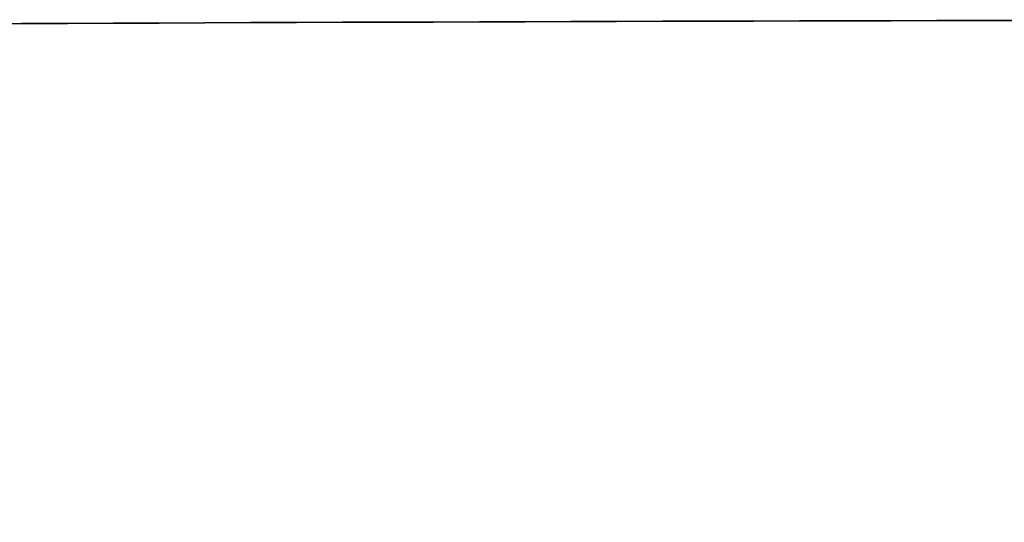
# Model space of a CAD drawing. Header units: millimetres. Extents: x 5 to 589, y 5 to 415.
# Tile 199 of 256: x 446.8474 to 447.0431, y 229.8041 to 229.9041. Entities that reach past the tile are written whole.
import ezdxf

# ---------------------------------------------------------------- set-up
doc = ezdxf.new("R2010")
doc.units = ezdxf.units.MM
doc.layers.add('Sichtbar (ISO)', color=7, linetype='Continuous', lineweight=35)

msp = doc.modelspace()

# ---------------------------------------------------------------- linework, layer by layer
at = {"layer": 'Sichtbar (ISO)'}
msp.add_open_spline([(447.21162423, 211.30410256), (446.82355931, 211.30413016), (446.07016171, 211.30894412), (444.98080927, 211.33421357), (443.99776017, 211.37791352), (442.99619512, 211.44889356), (441.98733906, 211.55936567), (441.10466619, 211.71923517), (440.48108133, 211.88718743), (440.02742067, 212.03991964), (439.62307685, 212.20856833), (439.1427188, 212.44009268), (438.61108004, 212.73384067), (437.89985959, 213.20953926), (437.18191809, 213.8170127), (436.43064244, 214.61802941), (435.77036308, 215.49563793), (435.17696618, 216.52260308), (434.74716929, 217.54252228), (434.46312913, 218.54367358), (434.29311334, 219.53414575), (434.23904439, 220.4364914), (434.27123563, 221.43494558), (434.40795174, 222.45297407), (434.72348584, 223.60941455), (435.17766928, 224.68738841), (435.76250774, 225.69864058), (436.40911342, 226.56260911), (437.09967112, 227.3070202), (437.90985514, 228.01728864), (438.74691338, 228.56788456), (439.47422525, 228.93254007), (439.91698594, 229.12326991), (440.31638466, 229.26953664), (440.92733604, 229.44920699), (441.63476852, 229.58844274), (442.41533603, 229.69633133), (443.14300998, 229.76979705), (444.002358, 229.83047059), (444.98082146, 229.8740071), (446.07014685, 229.89925168), (446.82355426, 229.90407515), (447.21162386, 229.90410256)], degree=3, knots=[0.0000000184, 0.0000000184, 0.0000000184, 0.0000000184, 0.0319503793, 0.0620286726, 0.0897094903, 0.1129611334, 0.1446893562, 0.1732390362, 0.1867449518, 0.1978241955, 0.2126357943, 0.222788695, 0.2417215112, 0.2626085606, 0.2931575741, 0.3189898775, 0.3529149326, 0.3834109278, 0.4164705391, 0.4438410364, 0.4689574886, 0.4991046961, 0.5181395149, 0.5511561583, 0.5834889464, 0.6166174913, 0.6472528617, 0.6795020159, 0.7053105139, 0.7307578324, 0.7680744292, 0.7875337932, 0.7976989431, 0.8077560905, 0.822538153, 0.8500921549, 0.867044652, 0.8874186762, 0.9102912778, 0.9379711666, 0.9680491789, 0.999999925, 0.999999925, 0.999999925, 0.999999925], dxfattribs=at)

doc.saveas('drawing.dxf')
